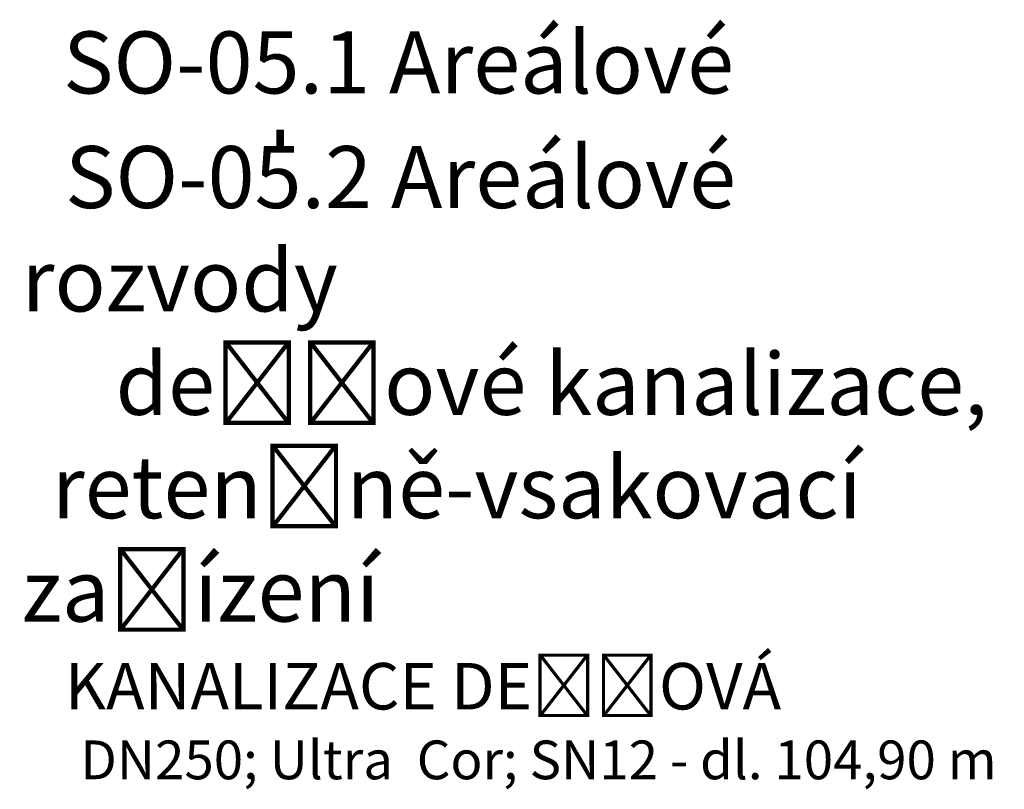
# Model space of a CAD drawing. Header units: metres. Extents: x -746896 to -745924, y -1022348 to -1021947.
# Tile 6 of 8: x -746896 to -746880, y -1021973 to -1021961. Entities that reach past the tile are written whole.
import ezdxf

# ---------------------------------------------------------------- set-up
doc = ezdxf.new("R2010")
doc.units = ezdxf.units.M
doc.layers.add('TP_03_KS-Popis stoky', color=20, linetype='Continuous')
doc.layers.add('TP_04_KD-Popis stoky', color=106, linetype='Continuous')
doc.styles.add('TPtext', font='arial.ttf', dxfattribs={"width": 0.8, "height": 2})

msp = doc.modelspace()

# ---------------------------------------------------------------- texts
at = {"layer": 'TP_03_KS-Popis stoky', "insert": (-746895.663, -1021960.788), "char_height": 0.5, "attachment_point": 1, "style": 'TPtext', "bg_fill": 3, "box_fill_scale": 1, "bg_fill_color": 256, "bg_fill_transparency": 0}
msp.add_mtext_dynamic_manual_height_columns('\\pi1.39865;{\\H2x;SO-05.1 Areálové rozvody \\P\\pi2.68214;splaškové kanalizace\\P\\pi2.71154;\\H0.75x;KANALIZACE SPLAŠKOVÁ}\\P\\pi2.49797;{\\H1.25x;DN250; PVC-U; SN12 - dl. 52,45 m\\P\\pi7.92225;\\P\\pi3.50411;\\H1.2x;\\C14;KANALIZACE TUKOVÁ\\H0.66667x;\\P\\pi2.69218;\\H1.25x;DN200; PVC-U; SN12 - dl. 1,85 m}', width=15.8445, gutter_width=1.25, heights=[0], dxfattribs=at)

# ---------------------------------------------------------------- next in the draw order: texts
at = {"layer": 'TP_04_KD-Popis stoky', "insert": (-746895.631, -1021962.636), "char_height": 0.5, "attachment_point": 1, "style": 'TPtext', "bg_fill": 3, "box_fill_scale": 1, "bg_fill_color": 256, "bg_fill_transparency": 0}
msp.add_mtext_dynamic_manual_height_columns('\\pi1.39865;{\\H2x;SO-05.2 Areálové rozvody \\P\\pi3.02866;dešťové kanalizace, \\P\\pi0.97328;retenčně-vsakovací zařízení\\P\\pi3.22457;\\H0.75x;KANALIZACE DEŠŤOVÁ}\\P\\pi1.89616;{\\H1.25x;DN250; Ultra  Cor; SN12 - dl. 104,90 m}', width=15.8445, gutter_width=1.25, heights=[0], dxfattribs=at)

doc.saveas('drawing.dxf')
